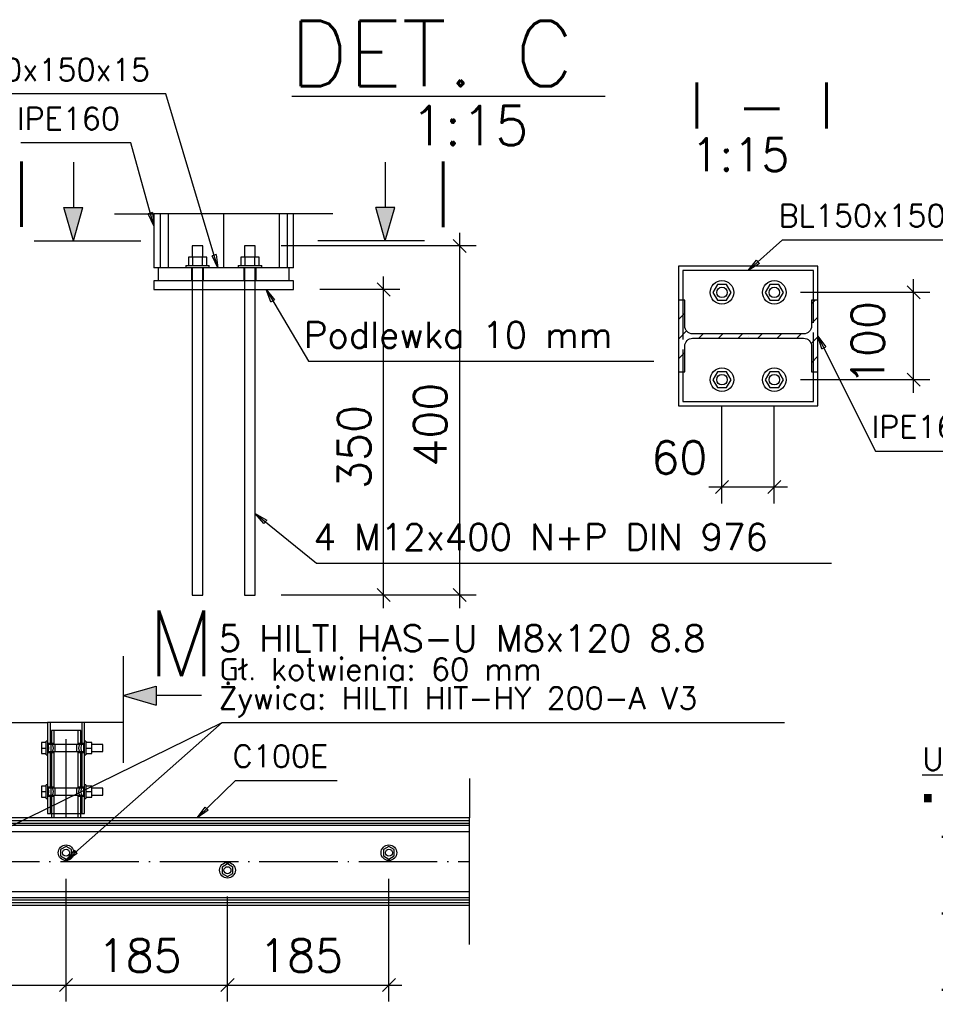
# Paper-space layout '450x700' of a CAD drawing. Header units: millimetres. Extents: x 0 to 420, y 0 to 695.
# Tile 12 of 86: x 158 to 228, y 153 to 228. Entities that reach past the tile are written whole.
import ezdxf

# ---------------------------------------------------------------- set-up
doc = ezdxf.new("R2010")
doc.units = ezdxf.units.MM
doc.linetypes.add('ACAD_ISO02W100', pattern=[15, 12, -3])
doc.linetypes.add('ACAD_ISO04W100', pattern=[30, 24, -3, 0, -3])
doc.layers.get('0').update_dxf_attribs({"linetype": 'CONTINUOUS'})
for name, color, linetype in [('AS_DIM_ON', 7, 'CONTINUOUS'), ('AS_INS_ON', 7, 'CONTINUOUS'), ('e-cad_opisy', 7, 'CONTINUOUS')]:
    doc.layers.add(name, color=color, linetype=linetype)
doc.styles.add('PB_CalloutText_Big', font='txt.shx', dxfattribs={"height": 5})
doc.styles.add('PB_CalloutText_Small', font='txt.shx', dxfattribs={"height": 3})
doc.styles.add('PB_CutSymbolDown', font='txt.shx', dxfattribs={"height": 5})
doc.styles.add('PB_CutSymbolUp', font='txt.shx', dxfattribs={"height": 5})
doc.styles.add('ROMANS', font='romans')
doc.styles.add('Simplex.shx', font='simplex.shx', dxfattribs={"height": 2})
doc.linetypes.add('ZIGZAG', pattern='A,0.00254,-5.08,[131,ltypeshp.shx,S=5.08,R=0,X=-5.08,Y=0],-10.16,[131,ltypeshp.shx,S=5.08,R=180,X=5.08,Y=0],-5.08', length=20.32254)

# ---------------------------------------------------------------- blocks, each defined once
blk = doc.blocks.new('sectionup')
blk.add_hatch(color=256).paths.add_polyline_path([(-2.545, 0.728), (-2.545, -0.728), (0, 0)])
at = {"color": 7, "linetype": 'Continuous'}
for p, q in [((0, 3), (0, -5.151)), ((-6, 0), (-2.545, 0))]:
    blk.add_line(p, q, dxfattribs=at)
for p, q in [((0, 0), (-2.545, 0.728)), ((-2.545, 0.728), (-2.545, -0.728)), ((0, 0), (-2.545, -0.728))]:
    blk.add_line(p, q)
blk = doc.blocks.new('sectiondown')
blk.add_hatch(color=256).paths.add_polyline_path([(0, 0), (-2.545, 0.728), (-2.545, -0.728)])
at = {"color": 7, "linetype": 'Continuous'}
for p, q in [((0, -3), (0, 5.151)), ((-6, 0), (-2.545, 0))]:
    blk.add_line(p, q, dxfattribs=at)
for p, q in [((0, 0), (-2.545, 0.728)), ((-2.545, -0.728), (-2.545, 0.728)), ((0, 0), (-2.545, -0.728))]:
    blk.add_line(p, q)

psp = doc.layouts.new('450x700')

# ---------------------------------------------------------------- hatches: boundary and pattern name
h = psp.add_hatch()
h.set_pattern_fill('ANSI31', color=256, scale=0.333333, style=0)
h.set_pattern_definition([(45, (213.4249, 203.5717), (-0.74835, 0.74835), [])])
h.paths.add_polyline_path([(219.359, 200.838), (219.359, 206.305), (218.866, 206.305), (218.866, 204.338, -0.414214), (218.266, 203.738), (209.786, 203.738, -0.414214), (209.186, 204.338), (209.186, 206.305), (208.692, 206.305), (208.692, 200.838), (209.186, 200.838), (209.186, 202.805, -0.414214), (209.786, 203.405), (218.266, 203.405, -0.414214), (218.866, 202.805), (218.866, 200.838)], flags=0)

# ---------------------------------------------------------------- linework, layer by layer
at = {"color": 7, "linetype": 'Continuous', "ltscale": 0.25}
for p, q in [((165.623, 212.915), (168.623, 212.915)), ((182.289, 212.915), (179.289, 212.915)), ((157.497, 174.061), (160.497, 174.061)), ((166.324, 174.061), (163.324, 174.061)), ((192.744, 169.768), (192.744, 166.768)), ((192.744, 157.101), (192.744, 160.101))]:
    psp.add_line(p, q, dxfattribs=at)
at = {"color": 0, "linetype": 'ByBlock', "lineweight": -2}
for p, q in [((168.517, 213.007), (168.196, 212.918)), ((168.623, 211.999), (168.196, 212.918)), ((168.517, 213.007), (168.623, 211.999)), ((173.391, 209.795), (173.072, 209.699)), ((173.519, 208.789), (173.072, 209.699)), ((173.391, 209.795), (173.519, 208.789)), ((214.026, 208.572), (214.661, 209.362)), ((214.883, 209.113), (214.026, 208.572)), ((214.883, 209.113), (214.661, 209.362)), ((177.554, 206.178), (177.187, 207.123)), ((177.187, 207.123), (177.84, 206.348)), ((177.554, 206.178), (177.84, 206.348)), ((219.657, 202.603), (219.359, 203.572)), ((219.359, 203.572), (219.955, 202.752)), ((219.657, 202.603), (219.955, 202.752)), ((177.03, 189.247), (176.356, 190.004)), ((176.356, 190.004), (177.239, 189.506)), ((177.03, 189.247), (177.239, 189.506)), ((171.937, 166.768, -20.679), (172.535, 167.586, -20.679)), ((172.768, 167.348, -20.679), (171.937, 166.768, -20.679)), ((172.768, 167.348, -20.679), (172.535, 167.586, -20.679)), ((161.91, 163.501, -20.679), (162.548, 164.289, -20.679)), ((162.769, 164.039, -20.679), (161.91, 163.501, -20.679)), ((162.769, 164.039, -20.679), (162.548, 164.289, -20.679))]:
    psp.add_line(p, q, dxfattribs=at)
at = {"color": 7, "linetype": 'ZIGZAG', "ltscale": 0.25}
for p, q in [((179.289, 212.915), (168.623, 212.915)), ((163.324, 174.061), (160.497, 174.061)), ((192.744, 160.101), (192.744, 166.768))]:
    psp.add_line(p, q, dxfattribs=at)
at = {"linetype": 'Continuous', "ltscale": 0.25}
for p, q in [((168.623, 212.915), (168.623, 208.79)), ((169.116, 208.79), (169.116, 212.915)), ((169.716, 212.915), (169.716, 208.79)), ((178.196, 212.915), (178.196, 208.79)), ((178.796, 212.915), (178.796, 208.79)), ((179.289, 208.79), (179.289, 212.915)), ((171.586, 210.456), (171.556, 210.456)), ((171.556, 210.456), (171.556, 209.596)), ((171.673, 210.456), (171.586, 210.456)), ((171.803, 210.456), (171.673, 210.456)), ((171.956, 210.456), (171.803, 210.456)), ((172.109, 210.456), (171.956, 210.456)), ((172.239, 210.456), (172.109, 210.456)), ((172.326, 210.456), (172.239, 210.456)), ((172.356, 210.456), (172.326, 210.456)), ((172.356, 209.596), (172.356, 210.456)), ((175.586, 210.456), (175.556, 210.456)), ((175.556, 210.456), (175.556, 209.596)), ((175.673, 210.456), (175.586, 210.456)), ((175.803, 210.456), (175.673, 210.456)), ((175.956, 210.456), (175.803, 210.456)), ((176.109, 210.456), (175.956, 210.456)), ((176.239, 210.456), (176.109, 210.456)), ((176.326, 210.456), (176.239, 210.456)), ((176.356, 210.456), (176.326, 210.456)), ((176.356, 209.596), (176.356, 210.456)), ((171.607, 209.596), (171.258, 209.596)), ((171.258, 209.596), (171.258, 208.956)), ((172.305, 209.596), (171.607, 209.596)), ((171.607, 208.956), (171.607, 209.596)), ((172.654, 209.596), (172.305, 209.596)), ((172.305, 209.596), (172.305, 208.956)), ((172.654, 208.956), (172.654, 209.596)), ((175.607, 209.596), (175.258, 209.596)), ((175.258, 209.596), (175.258, 208.956)), ((176.305, 209.596), (175.607, 209.596)), ((175.607, 208.956), (175.607, 209.596)), ((176.654, 209.596), (176.305, 209.596)), ((176.305, 209.596), (176.305, 208.956)), ((176.654, 208.956), (176.654, 209.596)), ((168.956, 208.789), (168.623, 208.789)), ((178.956, 208.789), (168.956, 208.789)), ((168.956, 208.789), (168.956, 207.789)), ((171.056, 208.956), (171.073, 208.956)), ((171.056, 208.956), (171.056, 208.789)), ((171.073, 208.956), (171.125, 208.956)), ((171.125, 208.956), (171.208, 208.956)), ((171.208, 208.956), (171.32, 208.956)), ((171.32, 208.956), (171.456, 208.956)), ((171.456, 208.956), (171.612, 208.956)), ((171.612, 208.956), (171.78, 208.956)), ((171.78, 208.956), (171.956, 208.956)), ((171.956, 208.956), (172.132, 208.956)), ((172.132, 208.956), (172.3, 208.956)), ((172.3, 208.956), (172.456, 208.956)), ((172.456, 208.956), (172.592, 208.956)), ((172.592, 208.956), (172.704, 208.956)), ((172.704, 208.956), (172.788, 208.956)), ((172.788, 208.956), (172.839, 208.956)), ((172.839, 208.956), (172.856, 208.956)), ((172.856, 208.789), (172.856, 208.956)), ((175.056, 208.956), (175.073, 208.956)), ((175.056, 208.956), (175.056, 208.789)), ((175.073, 208.956), (175.125, 208.956)), ((175.125, 208.956), (175.208, 208.956)), ((175.208, 208.956), (175.32, 208.956)), ((175.32, 208.956), (175.456, 208.956)), ((175.456, 208.956), (175.612, 208.956)), ((175.612, 208.956), (175.78, 208.956)), ((175.78, 208.956), (175.956, 208.956)), ((175.956, 208.956), (176.132, 208.956)), ((176.132, 208.956), (176.3, 208.956)), ((176.3, 208.956), (176.456, 208.956)), ((176.456, 208.956), (176.592, 208.956)), ((176.592, 208.956), (176.704, 208.956)), ((176.704, 208.956), (176.788, 208.956)), ((176.788, 208.956), (176.839, 208.956)), ((176.839, 208.956), (176.856, 208.956)), ((176.856, 208.789), (176.856, 208.956)), ((178.956, 207.789), (178.956, 208.789)), ((179.289, 208.789), (178.956, 208.789)), ((219.359, 208.905), (208.692, 208.905)), ((208.692, 208.905), (208.692, 206.305)), ((219.026, 208.572), (209.026, 208.572)), ((209.026, 208.572), (209.026, 206.305)), ((219.026, 206.305), (219.026, 208.572)), ((219.359, 206.305), (219.359, 208.905)), ((179.289, 207.789), (168.623, 207.789)), ((168.623, 207.789), (168.623, 207.123)), ((179.289, 207.123), (179.289, 207.789)), ((168.623, 207.123), (179.289, 207.123)), ((171.556, 207.123), (171.556, 183.789)), ((172.356, 183.789), (172.356, 207.123)), ((175.556, 207.123), (175.556, 183.789)), ((176.356, 183.789), (176.356, 207.123)), ((211.676, 207.51), (211.327, 206.905)), ((211.327, 206.905), (211.676, 206.3)), ((212.375, 207.51), (211.676, 207.51)), ((212.724, 206.905), (212.375, 207.51)), ((212.375, 206.3), (212.724, 206.905)), ((215.676, 207.51), (215.327, 206.905)), ((215.327, 206.905), (215.676, 206.3)), ((216.375, 207.51), (215.676, 207.51)), ((216.724, 206.905), (216.375, 207.51)), ((216.375, 206.3), (216.724, 206.905)), ((209.186, 206.305), (208.692, 206.305)), ((208.692, 206.305), (208.692, 200.838)), ((209.186, 204.338), (209.186, 206.305)), ((211.676, 206.3), (212.375, 206.3)), ((215.676, 206.3), (216.375, 206.3)), ((219.359, 206.305), (218.866, 206.305)), ((218.866, 206.305), (218.866, 204.338)), ((219.359, 200.838), (219.359, 206.305)), ((218.266, 203.738), (209.786, 203.738)), ((209.786, 203.405), (218.266, 203.405)), ((209.186, 200.838), (209.186, 202.805)), ((218.866, 202.805), (218.866, 200.838)), ((208.692, 200.838), (208.692, 198.238)), ((208.692, 200.838), (209.186, 200.838)), ((209.026, 200.838), (209.026, 198.572)), ((211.676, 200.843), (211.327, 200.238)), ((212.375, 200.843), (211.676, 200.843)), ((212.724, 200.238), (212.375, 200.843)), ((215.676, 200.843), (215.327, 200.238)), ((216.375, 200.843), (215.676, 200.843)), ((216.724, 200.238), (216.375, 200.843)), ((218.866, 200.838), (219.359, 200.838)), ((219.026, 198.572), (219.026, 200.838)), ((219.359, 198.238), (219.359, 200.838)), ((211.327, 200.238), (211.676, 199.634)), ((212.375, 199.634), (212.724, 200.238)), ((215.327, 200.238), (215.676, 199.634)), ((216.375, 199.634), (216.724, 200.238)), ((211.676, 199.634), (212.375, 199.634)), ((215.676, 199.634), (216.375, 199.634)), ((209.026, 198.572), (219.026, 198.572)), ((208.692, 198.238), (219.359, 198.238)), ((171.556, 183.789), (171.564, 183.789)), ((171.564, 183.789), (171.586, 183.789)), ((171.586, 183.789), (171.623, 183.789)), ((171.623, 183.789), (171.673, 183.789)), ((171.673, 183.789), (171.734, 183.789)), ((171.734, 183.789), (171.803, 183.789)), ((171.803, 183.789), (171.878, 183.789)), ((171.878, 183.789), (171.956, 183.789)), ((171.956, 183.789), (172.034, 183.789)), ((172.034, 183.789), (172.109, 183.789)), ((172.109, 183.789), (172.178, 183.789)), ((172.178, 183.789), (172.239, 183.789)), ((172.239, 183.789), (172.289, 183.789)), ((172.289, 183.789), (172.326, 183.789)), ((172.326, 183.789), (172.348, 183.789)), ((172.348, 183.789), (172.356, 183.789)), ((175.556, 183.789), (175.564, 183.789)), ((175.564, 183.789), (175.586, 183.789)), ((175.586, 183.789), (175.623, 183.789)), ((175.623, 183.789), (175.673, 183.789)), ((175.673, 183.789), (175.734, 183.789)), ((175.734, 183.789), (175.803, 183.789)), ((175.803, 183.789), (175.878, 183.789)), ((175.878, 183.789), (175.956, 183.789)), ((175.956, 183.789), (176.034, 183.789)), ((176.034, 183.789), (176.109, 183.789)), ((176.109, 183.789), (176.178, 183.789)), ((176.178, 183.789), (176.239, 183.789)), ((176.239, 183.789), (176.289, 183.789)), ((176.289, 183.789), (176.326, 183.789)), ((176.326, 183.789), (176.348, 183.789)), ((176.348, 183.789), (176.356, 183.789)), ((160.497, 174.061), (160.497, 172.634)), ((163.324, 172.634), (163.324, 174.061)), ((160.391, 172.516), (160.037, 172.516)), ((160.037, 172.516), (160.037, 172.101)), ((160.497, 172.634), (160.391, 172.634)), ((160.391, 172.624), (160.391, 172.634)), ((160.391, 172.594), (160.391, 172.624)), ((160.391, 172.544), (160.391, 172.594)), ((160.391, 172.478), (160.391, 172.544)), ((160.391, 172.397), (160.391, 172.478)), ((160.391, 172.305), (160.391, 172.397)), ((160.391, 172.205), (160.391, 172.305)), ((160.497, 172.634), (160.497, 172.624)), ((160.497, 172.624), (160.497, 172.594)), ((160.497, 172.594), (160.497, 172.544)), ((160.497, 172.544), (160.497, 172.478)), ((160.497, 172.478), (160.497, 172.397)), ((160.497, 172.434), (160.544, 172.337)), ((160.497, 172.397), (160.497, 172.305)), ((160.529, 172.368), (160.497, 172.368)), ((160.497, 172.305), (160.497, 172.205)), ((160.544, 172.337), (160.564, 172.101)), ((163.258, 172.101), (163.277, 172.337)), ((163.277, 172.337), (163.324, 172.434)), ((163.324, 172.368), (163.292, 172.368)), ((163.431, 172.634), (163.324, 172.634)), ((163.324, 172.624), (163.324, 172.634)), ((163.324, 172.594), (163.324, 172.624)), ((163.324, 172.544), (163.324, 172.594)), ((163.324, 172.478), (163.324, 172.544)), ((163.324, 172.397), (163.324, 172.478)), ((163.324, 172.305), (163.324, 172.397)), ((163.324, 172.205), (163.324, 172.305)), ((163.431, 172.634), (163.431, 172.624)), ((163.431, 172.624), (163.431, 172.594)), ((163.431, 172.594), (163.431, 172.544)), ((163.431, 172.544), (163.431, 172.478)), ((163.884, 172.516), (163.431, 172.516)), ((163.431, 172.478), (163.431, 172.397)), ((163.431, 172.397), (163.431, 172.305)), ((163.431, 172.305), (163.431, 172.205)), ((163.884, 172.101), (163.884, 172.516)), ((164.724, 172.368), (163.884, 172.368)), ((164.724, 172.347), (164.724, 172.368)), ((164.724, 172.29), (164.724, 172.347)), ((164.724, 172.203), (164.724, 172.29)), ((160.037, 172.101), (160.391, 172.101)), ((160.037, 172.101), (160.037, 171.686)), ((160.037, 171.686), (160.391, 171.686)), ((160.391, 172.101), (160.391, 172.205)), ((160.391, 171.997), (160.391, 172.101)), ((160.391, 171.897), (160.391, 171.997)), ((160.391, 171.805), (160.391, 171.897)), ((160.391, 171.724), (160.391, 171.805)), ((160.391, 171.658), (160.391, 171.724)), ((160.391, 171.608), (160.391, 171.658)), ((160.391, 171.578), (160.391, 171.608)), ((160.391, 171.568), (160.391, 171.578)), ((160.391, 171.568), (160.497, 171.568)), ((160.497, 172.205), (160.497, 172.101)), ((160.497, 172.101), (160.497, 171.997)), ((160.497, 171.997), (160.497, 171.897)), ((160.497, 171.897), (160.497, 171.805)), ((160.544, 171.865), (160.497, 171.768)), ((160.497, 171.834), (160.529, 171.834)), ((160.497, 171.805), (160.497, 171.724)), ((160.497, 171.724), (160.497, 171.658)), ((160.497, 171.658), (160.497, 171.608)), ((160.497, 171.608), (160.497, 171.578)), ((160.497, 171.578), (160.497, 171.568)), ((160.497, 171.568), (160.497, 169.301)), ((160.564, 172.101), (160.544, 171.865)), ((163.277, 171.865), (163.258, 172.101)), ((163.324, 171.768), (163.277, 171.865)), ((163.292, 171.834), (163.324, 171.834)), ((163.324, 172.101), (163.324, 172.205)), ((163.324, 171.997), (163.324, 172.101)), ((163.324, 171.897), (163.324, 171.997)), ((163.324, 171.805), (163.324, 171.897)), ((163.324, 171.724), (163.324, 171.805)), ((163.324, 171.658), (163.324, 171.724)), ((163.324, 171.608), (163.324, 171.658)), ((163.324, 171.578), (163.324, 171.608)), ((163.324, 171.568), (163.324, 171.578)), ((163.324, 171.568), (163.431, 171.568)), ((163.324, 169.301), (163.324, 171.568)), ((163.431, 172.205), (163.431, 172.101)), ((163.431, 172.101), (163.884, 172.101)), ((163.431, 172.101), (163.431, 171.997)), ((163.431, 171.997), (163.431, 171.897)), ((163.431, 171.897), (163.431, 171.805)), ((163.431, 171.805), (163.431, 171.724)), ((163.431, 171.724), (163.431, 171.658)), ((163.431, 171.686), (163.884, 171.686)), ((163.431, 171.658), (163.431, 171.608)), ((163.431, 171.608), (163.431, 171.578)), ((163.431, 171.578), (163.431, 171.568)), ((163.884, 171.686), (163.884, 172.101)), ((163.884, 171.834), (164.724, 171.834)), ((164.724, 172.101), (164.724, 172.203)), ((164.724, 171.999), (164.724, 172.101)), ((164.724, 171.912), (164.724, 171.999)), ((164.724, 171.855), (164.724, 171.912)), ((164.724, 171.834), (164.724, 171.855)), ((160.497, 169.301), (160.391, 169.301)), ((160.391, 169.291), (160.391, 169.301)), ((160.391, 169.26), (160.391, 169.291)), ((160.391, 169.211), (160.391, 169.26)), ((160.497, 169.301), (160.497, 169.291)), ((160.497, 169.291), (160.497, 169.26)), ((160.497, 169.26), (160.497, 169.211)), ((163.431, 169.301), (163.324, 169.301)), ((163.324, 169.291), (163.324, 169.301)), ((163.324, 169.26), (163.324, 169.291)), ((163.324, 169.211), (163.324, 169.26)), ((163.431, 169.301), (163.431, 169.291)), ((163.431, 169.291), (163.431, 169.26)), ((163.431, 169.26), (163.431, 169.211)), ((160.391, 169.183), (160.037, 169.183)), ((160.037, 169.183), (160.037, 168.768)), ((160.037, 168.768), (160.391, 168.768)), ((160.037, 168.768), (160.037, 168.353)), ((160.391, 169.145), (160.391, 169.211)), ((160.391, 169.064), (160.391, 169.145)), ((160.391, 168.972), (160.391, 169.064)), ((160.391, 168.872), (160.391, 168.972)), ((160.391, 168.768), (160.391, 168.872)), ((160.391, 168.664), (160.391, 168.768)), ((160.391, 168.564), (160.391, 168.664)), ((160.391, 168.471), (160.391, 168.564)), ((160.497, 169.211), (160.497, 169.145)), ((160.497, 169.145), (160.497, 169.064)), ((160.497, 169.101), (160.544, 169.003)), ((160.497, 169.064), (160.497, 168.972)), ((160.529, 169.034), (160.497, 169.034)), ((160.497, 168.972), (160.497, 168.872)), ((160.497, 168.872), (160.497, 168.768)), ((160.497, 168.768), (160.497, 168.664)), ((160.497, 168.664), (160.497, 168.564)), ((160.497, 168.564), (160.497, 168.471)), ((160.544, 168.532), (160.497, 168.434)), ((160.497, 168.501), (160.529, 168.501)), ((160.544, 169.003), (160.564, 168.768)), ((160.564, 168.768), (160.544, 168.532)), ((163.258, 168.768), (163.277, 169.003)), ((163.277, 168.532), (163.258, 168.768)), ((163.277, 169.003), (163.324, 169.101)), ((163.324, 168.434), (163.277, 168.532)), ((163.324, 169.034), (163.292, 169.034)), ((163.292, 168.501), (163.324, 168.501)), ((163.324, 169.145), (163.324, 169.211)), ((163.324, 169.064), (163.324, 169.145)), ((163.324, 168.972), (163.324, 169.064)), ((163.324, 168.872), (163.324, 168.972)), ((163.324, 168.768), (163.324, 168.872)), ((163.324, 168.664), (163.324, 168.768)), ((163.324, 168.564), (163.324, 168.664)), ((163.324, 168.471), (163.324, 168.564)), ((163.431, 169.211), (163.431, 169.145)), ((163.884, 169.183), (163.431, 169.183)), ((163.431, 169.145), (163.431, 169.064)), ((163.431, 169.064), (163.431, 168.972)), ((163.431, 168.972), (163.431, 168.872)), ((163.431, 168.872), (163.431, 168.768)), ((163.431, 168.768), (163.884, 168.768)), ((163.431, 168.768), (163.431, 168.664)), ((163.431, 168.664), (163.431, 168.564)), ((163.431, 168.564), (163.431, 168.471)), ((163.884, 168.768), (163.884, 169.183)), ((164.724, 169.034), (163.884, 169.034)), ((163.884, 168.353), (163.884, 168.768)), ((163.884, 168.501), (164.724, 168.501)), ((164.724, 169.014), (164.724, 169.034)), ((164.724, 168.956), (164.724, 169.014)), ((164.724, 168.87), (164.724, 168.956)), ((164.724, 168.768), (164.724, 168.87)), ((164.724, 168.666), (164.724, 168.768)), ((164.724, 168.579), (164.724, 168.666)), ((164.724, 168.521), (164.724, 168.579)), ((164.724, 168.501), (164.724, 168.521)), ((160.037, 168.353), (160.391, 168.353)), ((160.391, 168.391), (160.391, 168.471)), ((160.391, 168.324), (160.391, 168.391)), ((160.391, 168.275), (160.391, 168.324)), ((160.391, 168.245), (160.391, 168.275)), ((160.391, 168.234), (160.391, 168.245)), ((160.391, 168.234), (160.497, 168.234)), ((160.497, 168.471), (160.497, 168.391)), ((160.497, 168.391), (160.497, 168.324)), ((160.497, 168.324), (160.497, 168.275)), ((160.497, 168.275), (160.497, 168.245)), ((160.497, 168.245), (160.497, 168.234)), ((160.497, 168.234), (160.497, 167.101)), ((163.324, 168.391), (163.324, 168.471)), ((163.324, 168.324), (163.324, 168.391)), ((163.324, 168.275), (163.324, 168.324)), ((163.324, 168.245), (163.324, 168.275)), ((163.324, 168.234), (163.324, 168.245)), ((163.324, 168.234), (163.431, 168.234)), ((163.324, 167.101), (163.324, 168.234)), ((163.431, 168.471), (163.431, 168.391)), ((163.431, 168.391), (163.431, 168.324)), ((163.431, 168.353), (163.884, 168.353)), ((163.431, 168.324), (163.431, 168.275)), ((163.431, 168.275), (163.431, 168.245)), ((163.431, 168.245), (163.431, 168.234)), ((160.497, 167.101), (160.605, 167.101)), ((160.605, 167.101), (160.911, 167.101)), ((160.787, 167.101), (160.787, 166.768)), ((160.911, 167.101), (161.37, 167.101)), ((161.37, 167.101), (161.911, 167.101)), ((161.911, 167.101), (162.452, 167.101)), ((162.452, 167.101), (162.91, 167.101)), ((162.91, 167.101), (163.216, 167.101)), ((163.034, 166.768), (163.034, 167.101)), ((163.216, 167.101), (163.324, 167.101)), ((192.744, 166.768), (131.077, 166.768)), ((131.077, 166.568), (192.744, 166.568)), ((131.077, 166.369), (192.744, 166.369)), ((131.077, 166.197), (192.744, 166.197)), ((131.077, 165.731), (192.744, 165.731)), ((161.911, 164.58), (161.496, 164.341)), ((161.496, 164.341), (161.496, 163.861)), ((162.326, 164.341), (161.911, 164.58)), ((162.326, 163.861), (162.326, 164.341)), ((186.577, 164.58), (186.162, 164.341)), ((186.162, 164.341), (186.162, 163.861)), ((186.992, 164.341), (186.577, 164.58)), ((186.992, 163.861), (186.992, 164.341)), ((161.496, 163.861), (161.911, 163.622)), ((161.911, 163.622), (162.326, 163.861)), ((174.244, 163.247), (173.829, 163.007)), ((174.659, 163.007), (174.244, 163.247)), ((186.162, 163.861), (186.577, 163.622)), ((186.577, 163.622), (186.992, 163.861)), ((173.829, 163.007), (173.829, 162.528)), ((173.829, 162.528), (174.244, 162.288)), ((174.244, 162.288), (174.659, 162.528)), ((174.659, 162.528), (174.659, 163.007)), ((131.077, 161.137), (192.744, 161.137)), ((131.077, 160.672), (192.744, 160.672)), ((131.077, 160.5), (192.744, 160.5)), ((131.077, 160.3), (192.744, 160.3)), ((131.077, 160.101), (192.744, 160.101))]:
    psp.add_line(p, q, dxfattribs=at)
at = {"color": 10, "linetype": 'ACAD_ISO04W100', "ltscale": 0.25}
for p, q in [((173.956, 208.79), (173.956, 212.915)), ((214.026, 203.572), (214.026, 203.572)), ((161.911, 166.768), (161.911, 173.434)), ((131.077, 163.434), (192.744, 163.434))]:
    psp.add_line(p, q, dxfattribs=at)
at = {"color": 84, "linetype": 'ACAD_ISO02W100', "ltscale": 0.25}
for p, q in [((171.489, 208.789), (171.489, 207.789)), ((171.556, 208.789), (171.556, 207.789)), ((172.356, 207.789), (172.356, 208.789)), ((172.423, 207.789), (172.423, 208.789)), ((175.489, 208.789), (175.489, 207.789)), ((175.556, 208.789), (175.556, 207.789)), ((176.356, 207.789), (176.356, 208.789)), ((176.423, 207.789), (176.423, 208.789)), ((171.556, 207.789), (171.556, 207.123)), ((172.356, 207.123), (172.356, 207.789)), ((175.556, 207.789), (175.556, 207.123)), ((176.356, 207.123), (176.356, 207.789)), ((209.026, 206.305), (209.026, 200.838)), ((219.026, 200.838), (219.026, 206.305)), ((160.691, 174.061), (160.691, 172.434)), ((163.131, 172.434), (163.131, 174.061)), ((161.116, 173.434), (160.787, 173.434)), ((160.787, 173.434), (160.787, 172.434)), ((160.981, 173.434), (160.981, 172.434)), ((161.911, 173.434), (161.116, 173.434)), ((162.705, 173.434), (161.911, 173.434)), ((163.034, 173.434), (162.705, 173.434)), ((162.841, 172.434), (162.841, 173.434)), ((163.034, 172.434), (163.034, 173.434)), ((160.691, 172.434), (160.497, 172.434)), ((163.292, 172.368), (160.529, 172.368)), ((160.691, 172.434), (160.738, 172.337)), ((160.738, 172.337), (160.757, 172.101)), ((160.787, 172.434), (160.885, 172.337)), ((160.981, 172.434), (160.787, 172.434)), ((160.885, 172.337), (160.925, 172.101)), ((160.981, 172.434), (161.078, 172.337)), ((161.078, 172.337), (161.08, 172.332)), ((161.08, 172.101), (161.08, 172.332)), ((162.741, 172.332), (162.743, 172.337)), ((162.741, 172.101), (162.741, 172.332)), ((162.743, 172.337), (162.841, 172.434)), ((163.034, 172.434), (162.841, 172.434)), ((162.896, 172.101), (162.936, 172.337)), ((162.936, 172.337), (163.034, 172.434)), ((163.064, 172.101), (163.084, 172.337)), ((163.084, 172.337), (163.131, 172.434)), ((163.324, 172.434), (163.131, 172.434)), ((160.497, 171.768), (160.691, 171.768)), ((160.529, 171.834), (163.292, 171.834)), ((160.738, 171.865), (160.691, 171.768)), ((160.691, 171.768), (160.691, 169.101)), ((160.757, 172.101), (160.738, 171.865)), ((160.885, 171.865), (160.787, 171.768)), ((160.787, 171.768), (160.787, 169.101)), ((160.787, 171.768), (160.981, 171.768)), ((160.925, 172.101), (160.885, 171.865)), ((161.078, 171.865), (160.981, 171.768)), ((160.981, 171.768), (160.981, 169.101)), ((161.08, 171.87), (161.078, 171.865)), ((161.08, 171.87), (161.08, 172.101)), ((162.741, 171.87), (162.741, 172.101)), ((162.743, 171.865), (162.741, 171.87)), ((162.841, 171.768), (162.743, 171.865)), ((162.841, 169.101), (162.841, 171.768)), ((162.841, 171.768), (163.034, 171.768)), ((162.936, 171.865), (162.896, 172.101)), ((163.034, 171.768), (162.936, 171.865)), ((163.034, 169.101), (163.034, 171.768)), ((163.084, 171.865), (163.064, 172.101)), ((163.131, 171.768), (163.084, 171.865)), ((163.131, 171.768), (163.324, 171.768)), ((163.131, 169.101), (163.131, 171.768)), ((160.691, 169.101), (160.497, 169.101)), ((163.292, 169.034), (160.529, 169.034)), ((160.529, 168.501), (163.292, 168.501)), ((160.691, 169.101), (160.738, 169.003)), ((160.738, 168.532), (160.691, 168.434)), ((160.738, 169.003), (160.757, 168.768)), ((160.757, 168.768), (160.738, 168.532)), ((160.787, 169.101), (160.885, 169.003)), ((160.981, 169.101), (160.787, 169.101)), ((160.885, 168.532), (160.787, 168.434)), ((160.885, 169.003), (160.925, 168.768)), ((160.925, 168.768), (160.885, 168.532)), ((160.981, 169.101), (161.078, 169.003)), ((161.078, 168.532), (160.981, 168.434)), ((161.078, 169.003), (161.08, 168.998)), ((161.08, 168.537), (161.078, 168.532)), ((161.08, 168.768), (161.08, 168.998)), ((161.08, 168.537), (161.08, 168.768)), ((162.741, 168.998), (162.743, 169.003)), ((162.741, 168.768), (162.741, 168.998)), ((162.741, 168.537), (162.741, 168.768)), ((162.743, 168.532), (162.741, 168.537)), ((162.743, 169.003), (162.841, 169.101)), ((162.841, 168.434), (162.743, 168.532)), ((163.034, 169.101), (162.841, 169.101)), ((162.896, 168.768), (162.936, 169.003)), ((162.936, 168.532), (162.896, 168.768)), ((162.936, 169.003), (163.034, 169.101)), ((163.034, 168.434), (162.936, 168.532)), ((163.064, 168.768), (163.084, 169.003)), ((163.084, 168.532), (163.064, 168.768)), ((163.084, 169.003), (163.131, 169.101)), ((163.131, 168.434), (163.084, 168.532)), ((163.324, 169.101), (163.131, 169.101)), ((160.497, 168.434), (160.691, 168.434)), ((160.691, 168.434), (160.691, 167.101)), ((160.787, 168.434), (160.787, 167.101)), ((160.787, 168.434), (160.981, 168.434)), ((160.981, 168.434), (160.981, 166.768)), ((162.841, 166.768), (162.841, 168.434)), ((162.841, 168.434), (163.034, 168.434)), ((163.034, 167.101), (163.034, 168.434)), ((163.131, 168.434), (163.324, 168.434)), ((163.131, 167.101), (163.131, 168.434))]:
    psp.add_line(p, q, dxfattribs=at)
at = {"color": 7}
psp.add_line((161.91, 163.501), (173.826, 174.058), dxfattribs=at)
for points in [[(173.519, 208.789), (169.524, 222.072), (151.714, 222.072)], [(168.623, 211.999), (166.871, 218.333), (158.452, 218.333)], [(214.026, 208.572), (216.659, 210.922), (234.469, 210.922)], [(177.187, 207.123), (180.428, 201.658), (206.809, 201.658)], [(219.359, 203.572), (223.755, 194.784), (232.174, 194.784)], [(176.356, 190.004), (181.05, 186.221), (220.384, 186.221)], [(149.576, 162.168), (173.826, 174.058), (216.812, 174.058)], [(171.937, 166.768), (174.862, 169.63), (182.633, 169.63)]]:
    psp.add_lwpolyline(points, dxfattribs=at)
at = {"linetype": 'Continuous', "ltscale": 0.25}
for centre, radius in [((212.026, 206.905), 0.9), ((216.026, 206.905), 0.9), ((212.026, 206.905), 0.4), ((216.026, 206.905), 0.4), ((212.026, 200.238), 0.9), ((216.026, 200.238), 0.9), ((212.026, 200.238), 0.4), ((216.026, 200.238), 0.4), ((161.911, 164.101), 0.6), ((161.911, 164.101), 0.267), ((186.577, 164.101), 0.6), ((186.577, 164.101), 0.267), ((174.244, 162.768), 0.6), ((174.244, 162.768), 0.267)]:
    psp.add_circle(centre, radius, dxfattribs=at)
at = {"linetype": 'Continuous', "ltscale": 0.25, "extrusion": (0, 0, -1)}
for centre, start, end in [((-209.786, 204.338), 270, 0), ((-218.266, 204.338), 180, 270), ((-209.786, 202.805), 0, 90), ((-218.266, 202.805), 90, 180)]:
    psp.add_arc(centre, 0.6, start, end, dxfattribs=at)
at = {"layer": 'AS_DIM_ON', "color": 8}
for p, q in [((191.986, 182.789), (191.986, 211.456)), ((193.236, 210.456), (178.356, 210.456)), ((186.173, 182.789), (186.173, 208.123)), ((226.67, 199.238), (226.67, 207.905)), ((187.423, 207.123), (181.289, 207.123)), ((227.92, 206.905), (218.026, 206.905)), ((227.92, 200.238), (218.026, 200.238)), ((212.026, 190.79), (212.026, 198.238)), ((216.026, 190.79), (216.026, 198.238)), ((211.026, 192.04), (217.026, 192.04)), ((187.423, 183.789), (178.356, 183.789)), ((193.236, 183.789), (178.356, 183.789)), ((161.911, 152.747), (161.911, 162.101)), ((186.577, 152.747), (186.577, 162.101)), ((174.244, 152.747), (174.244, 160.768)), ((149.577, 153.997), (161.911, 153.997)), ((161.911, 153.997), (174.244, 153.997)), ((174.244, 153.997), (187.577, 153.997))]:
    psp.add_line(p, q, dxfattribs=at)
at = {"layer": 'AS_DIM_ON', "color": 8, "linetype": 'ByBlock', "lineweight": -2}
for p, q in [((192.486, 209.956), (191.486, 210.956)), ((186.673, 206.623), (185.673, 207.623)), ((227.17, 206.405), (226.17, 207.405)), ((226.17, 200.738), (227.17, 199.738)), ((212.526, 192.54), (211.526, 191.54)), ((215.526, 191.54), (216.526, 192.54)), ((185.673, 184.289), (186.673, 183.289)), ((191.486, 184.289), (192.486, 183.289)), ((161.411, 153.497, -20.679), (162.411, 154.497, -20.679)), ((162.411, 154.497, -20.679), (161.411, 153.497, -20.679)), ((173.744, 153.497, -20.679), (174.744, 154.497, -20.679)), ((174.744, 154.497, -20.679), (173.744, 153.497, -20.679)), ((186.077, 153.497, -20.679), (187.077, 154.497, -20.679))]:
    psp.add_line(p, q, dxfattribs=at)
at = {"layer": 'AS_INS_ON', "color": 84}
psp.add_line((179.164, 221.898), (203.105, 221.898), dxfattribs=at)

# ---------------------------------------------------------------- block references
at = {"xscale": -1, "rotation": 90}
for name, p in [('sectionup', (162.47, 210.852, -218.766)), ('sectiondown', (186.299, 210.852, -218.766))]:
    psp.add_blockref(name, p, dxfattribs=at)
at = {"xscale": -1}
psp.add_blockref('sectionup', (166.262, 176.109, 1154.533), dxfattribs=at)

# ---------------------------------------------------------------- texts
at = {"color": 7, "style": 'Simplex.shx'}
for s, height, p in [('BL150x150x15', 1.7, (151.416, 223.072)), ('IPE160', 1.7, (158.154, 219.333)), ('BL150x150x15', 1.7, (216.361, 211.922)), ('Podlewka 10 mm', 2, (180.078, 202.658)), ('IPE160', 1.7, (223.457, 195.784)), ('4 M12x400 N+P DIN 976', 2, (180.815, 187.221)), ('5 HILTI HAS-U M8x120 8.8', 2, (173.567, 179.478)), ('Gł. kotwienia: 60 mm', 1.7, (173.608, 177.268)), ('Żywica: HILTI HIT-HY 200-A V3', 1.7, (173.567, 175.058)), ('C100E', 1.7, (174.644, 170.63))]:
    psp.add_text(s, height=height, dxfattribs=at).set_placement(p)
at = {"color": 84, "style": 'Simplex.shx'}
for s, height, p in [('I - I', 3.5, (209.515, 219.427)), ('1:15', 2.5, (209.677, 216.177))]:
    psp.add_text(s, height=height, dxfattribs=at).set_placement(p)
at = {"color": 96}
for s, style, p in [('I', 'PB_CutSymbolUp', (157.65, 211.907)), ('I', 'PB_CutSymbolDown', (189.872, 211.9)), ('M', 'PB_CutSymbolUp', (168.15, 177.595))]:
    psp.add_text(s, height=5, dxfattribs=dict(at, style=style)).set_placement(p)
at = {"layer": 'AS_DIM_ON', "color": 9, "style": 'ROMANS'}
for s, p in [('100', (224.42, 199.817)), ('400', (190.986, 193.582)), ('350', (185.173, 191.885))]:
    psp.add_text(s, height=2.5, rotation=90, dxfattribs=at).set_placement(p)
for s, p in [('60', (206.626, 193.04)), ('185', (164.322, 154.997)), ('185', (176.656, 154.997))]:
    psp.add_text(s, height=2.5, dxfattribs=at).set_placement(p)
at = {"layer": 'AS_INS_ON', "color": 84}
for s, height, style, p in [('DET.', 5, 'PB_CalloutText_Big', (178.981, 222.648)), ('C', 5, 'PB_CalloutText_Big', (196.201, 222.648)), ('1:15', 3, 'PB_CalloutText_Small', (188.255, 218.148))]:
    psp.add_text(s, height=height, dxfattribs=dict(at, style=style)).set_placement(p)
at = {"layer": 'e-cad_opisy', "ltscale": 4, "insert": (227.322, 87.517), "char_height": 1.75, "width": 85, "attachment_point": 7, "style": 'ROMANS'}
psp.add_mtext('{\\L\\C2;UWAGI MONTAŻOWE:\\P\\A1;\\fArial|b0|i0|c238|p34;\\l\\C1;▪ \\Fromans|c238;Połączenia spawne, jeśli nie podano inaczej:\\P -{\\W1.95238; }Spoiny wykonywać na całej długości przylegania \\P    elementów;\\P -{\\W1.95238; }Grubość spoin na pełen przetop: 1,0 t - grubość \\P    elementu\\P -{\\W1.95238; }Grubość spoin pachwinowych: 0,7 t  - grubośc \\P    cieńszego elementu, min. a=3 mm;\\P -{\\W1.95238; }Grubość spoin pachwinowej obustronnej: 0,5 t  - gr. \\P    cieńszego elementu, min. a=3 mm;\\P -{\\W1.95238; }Grubość wszystkich nieoznaczonych spoin pachwinowych \\P    profili rurowych równa grubości ścianki elementu;\\P -{\\W1.95238; }Elementy stykowane doczołowo poprzez docięcie według \\P    dwusiecznej kąta spawać spoiną czołową z\\~pełnym \\P    przetopem;\\P -{\\W1.95238; }Spawanie profili zamkniętych formowanych na zimno \\P    dopuszczalne tylko w środku przekroju z\\~wyłączeniem \\P    obszarów o\\~szerokości 7 t od krawędzi profilu (t - \\P    grubość ścianki) zgodnie z normą Eurocode 3. \\P    Połączenia doczołowe rur zimnogiętych należy zawsze \\P    wykonać z pionową blachą węzłową, wciętą w profil na \\P    "widelec";\\P -{\\W1.95238; }W przypadku braku możliwości położenia spoiny \\P    pachwinowej lub gdy zewnętrzna krawędź profilu \\P    zlicowana jest z blachą czołową, elementy należy \\P    stykować spoiną \\H0.7x;\\S1/2;\\H1.42857x;V z pełnym przetopem.  \\P\\fArial|b0|i0|c238|p34;▪ \\Fromans|c238;Parametry spawania zgodne z zaleceniami technologa;\\P\\fArial|b0|i0|c238|p34;▪ \\Fromans|c238;Dystanse wypełnić blachą uzupełniającą,\\P\\fArial|b0|i0|c238|p34;▪ \\Fromans|c238;Śruby zwykłe (klasy 8.8) wg normy PN-EN ISO 4014;}', dxfattribs=at)

doc.saveas('drawing.dxf')
